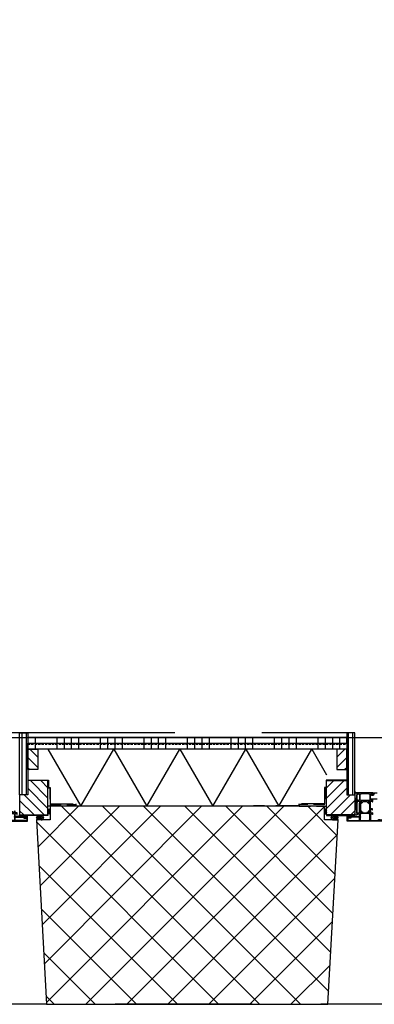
# Model space of a CAD drawing. Header units: millimetres. Extents: x 111285 to 237437, y -9513 to 52045.
# Tile 9 of 117: x 129715 to 130491, y 0 to 2152. Entities that reach past the tile are written whole.
import ezdxf

# ---------------------------------------------------------------- set-up
doc = ezdxf.new("R2010")
doc.units = ezdxf.units.MM
doc.header["$LTSCALE"] = 100
for name, pattern in [('CENTER', [50.8, 31.75, -6.35, 6.35, -6.35]), ('DASHED', [0.75, 0.5, -0.25]), ('DASHED3', [4.5, 3, -1.5])]:
    doc.linetypes.add(name, pattern=pattern)
doc.layers.get('0').update_dxf_attribs({"color": 252})
for name, color, linetype in [('0-aanzicht', 252, 'Continuous'), ('0-acceering', 252, 'Continuous'), ('0-afwerking', 252, 'Continuous'), ('0-arc-wanden', 252, 'Continuous'), ('0-binnenwanden', 252, 'Continuous'), ('0-BUITENKOZIJNEN', 252, 'Continuous'), ('0-constructie', 252, 'Continuous'), ('0-HOOFDSTRAMIEN', 1, 'CENTER'), ('0-ISOLATIE', 252, 'Continuous'), ('0-METSTU', 252, 'Continuous')]:
    doc.layers.add(name, color=color, linetype=linetype)
doc.layers.add('X-ref binnenlijn', color=252, linetype='Continuous', plot=False)
doc.linetypes.add('ZIGZAG', pattern='A,0.00254,-5.08,[131,ltypeshp.shx,S=5.08,R=0,X=-5.08,Y=0],-10.16,[131,ltypeshp.shx,S=5.08,R=180,X=5.08,Y=0],-5.08', length=20.32254)

# ---------------------------------------------------------------- blocks, each defined once
blk = doc.blocks.new('U-STRAMIEN')
at = {"layer": '0-HOOFDSTRAMIEN', "ltscale": 0.3}
blk.add_lwpolyline([(-5000, 0), (68000, 0)], dxfattribs=at)
blk = doc.blocks.new('P-71191BLOCK')
at = {"layer": '0-BUITENKOZIJNEN', "linetype": 'Continuous', "ltscale": 0.25}
blk.add_lwpolyline([(14.4, 46.4), (13, 45.6), (12.5, 45.6, -0.414214), (12.3, 45.8), (12.3, 49.6, -0.414214), (12.5, 49.8), (14.5, 49, 0.9366), (14.9, 48.8), (15.9, 50.5, 0.577375), (15.7, 51), (12.1, 51, -0.414214), (11.4, 51.7), (11.4, 54.2, -0.414214), (11.7, 54.5), (12.3, 54.5, 1), (12.3, 55.5), (9.1, 55.5, 0.412335), (8.3, 54.7, 0.416094), (8.5, 54.5), (9.7, 54.5, -0.414214), (9.9, 54.3), (9.9, 51.5, -0.414214), (9.4, 51), (-3.9, 51, -0.410557), (-4.4, 51.5), (-4.6, 67), (-4.6, 69.5, -0.414214), (-4.1, 70), (-3.2, 70, -0.414214), (-3, 69.8), (-3, 68.9, 1), (-2.2, 68.9), (-2.2, 72, 0.414214), (-2.7, 72.5), (-3, 72.5, 0.414214), (-3.2, 72.3), (-3.2, 71.7, -0.414214), (-3.7, 71.2), (-4.3, 71.2, -0.414214), (-4.8, 71.7), (-4.8, 76.3, -0.414214), (-4.3, 76.8), (-3.7, 76.8, -0.414214), (-3.2, 76.3), (-3.2, 75.7, 0.414214), (-3, 75.5), (-2.7, 75.5, 0.414214), (-2.2, 76), (-2.2, 77.5, 0.414214), (-2.7, 78), (-5.7, 78, 0.414214), (-6.2, 77.5), (-6.2, 0.5, 0.414214), (-5.7, 0), (3.5, 0, 0.414214), (4, 0.5), (4, 2, 0.414214), (3.5, 2.5), (3.4, 2.5, 0.414214), (3.2, 2.3), (3.2, 2, -1), (1.6, 2), (1.6, 6, -1), (3.2, 6), (3.2, 5.7, 0.414214), (3.4, 5.5), (3.5, 5.5, 0.414214), (4, 6), (4, 26.5, -0.414214), (4.5, 27), (10, 27, -0.414214), (10.5, 26.5), (10.5, 23.4, -0.414214), (10.3, 23.2), (8.7, 23.2, 0.414214), (8.5, 23, 0.414214), (9.3, 22.2), (11.6, 22.2, 0.414214), (12.1, 22.7), (12.1, 26.8, -0.414214), (12.3, 27), (15.7, 27, 0.577351), (15.9, 27.5), (14.9, 29.2, 0.936617), (14.5, 29), (12.5, 28.2, -0.414214), (12.3, 28.4), (12.3, 32.2, -0.414214), (12.5, 32.4), (13, 32.4), (14.4, 31.6, 0.999993), (14.8, 31.6), (14.8, 32, 0.267949), (13.3, 34.6), (12.8, 34.8, -0.267949), (12.3, 35.7), (12.3, 42.3, -0.267949), (12.8, 43.2), (13.3, 43.4, 0.267949), (14.8, 46), (14.8, 46.4, 0.999992)], format="xyb", close=True, dxfattribs=at)
at = {"layer": '0-BUITENKOZIJNEN', "linetype": 'Continuous'}
for points in [[(-4.8, 28.9), (-4.8, 32.1, -0.414214), (-4.6, 32.3), (-4.4, 32.3, 0.414214), (-4.2, 32.5), (-4.2, 33.6, 0.414214), (-4.4, 33.8), (-4.6, 33.8, -0.414214), (-4.8, 34), (-4.8, 47.5, -0.414214), (-4.6, 47.7), (-4.4, 47.7, 0.414214), (-4.2, 47.9), (-4.2, 49, -0.414214), (-4, 49.2), (-2.9, 49.2, 0.414214), (-2.7, 49.4, -0.414214), (-2.5, 49.6), (8.8, 49.6, -0.414214), (9, 49.4, 0.414214), (9.2, 49.2), (10.3, 49.2, -0.414214), (10.5, 49), (10.5, 29, -0.414214), (10.3, 28.8), (9.2, 28.8, 0.414214), (9, 28.6, -0.414214), (8.8, 28.4), (4.2, 28.4, -0.414214), (4, 28.6, 0.414214), (3.8, 28.8), (2.8, 28.8, 0.414214), (2.6, 28.6, -0.414214), (2.4, 28.4), (-4.3, 28.4, -0.414214)], [(-0.1, 1.4), (-4.3, 1.4, -0.414214), (-4.8, 1.9), (-4.8, 26.5, -0.414214), (-4.3, 27), (2.1, 27, -0.414214), (2.6, 26.5), (2.6, 8.7, -0.414214), (2.1, 8.2), (1.9, 8.2, 0.414214), (0.4, 6.7), (0.4, 1.9, -0.414214)]]:
    blk.add_lwpolyline(points, format="xyb", close=True, dxfattribs=at)
blk = doc.blocks.new('P-70157BLOCK')
at = {"layer": '0-BUITENKOZIJNEN', "linetype": 'Continuous'}
for points in [[(14.5, 4.8, -0.536675), (14.3, 5.1, -0.301511), (16.2, 6.3), (18, 6.3, -0.414214), (18.5, 5.8), (18.5, -27.2, -0.414214), (18, -27.7), (16.2, -27.7, -0.301511), (14.3, -26.5, -0.536675), (14.5, -26.2), (16.2, -26.2, 0.414214), (16.7, -25.7), (16.7, -23.2, 0.414214), (16.2, -22.7), (2.7, -22.7, 0.414214), (2.2, -23.2), (2.2, -25.7, 0.414214), (2.7, -26.2), (4.1, -26.2, -0.553992), (4.3, -26.5, -0.287008), (2.7, -27.5), (-0.1, -27.5, -0.414214), (-1.1, -26.5), (-1.1, -26.4, -0.414214), (-0.9, -26.2), (0.3, -26.2, 0.414214), (0.5, -26), (0.5, -23.4, 0.414214), (-0.2, -22.7), (-0.2, -22.7), (-2.9, -22.7), (-2.9, -22.7, -0.57735), (-3.1, -22.3), (-2.8, -21.6), (-2.1, -20.5, -1), (-1.8, -20.7), (-0.3, -21.3, 0.534511), (0, -21.1), (0, -21.1), (0, -17.5, 0.414214), (-0.2, -17.3), (-0.7, -17.3), (-0.7, -17.3), (-2.1, -18.1, -1.077346), (-2.5, -18.1), (-2.5, -17.7, -0.267949), (-1, -15.1), (-1, -15.1), (-0.5, -14.9, 0.267949), (0, -14), (0, -10.7), (0, -10.7), (0, -7.4, 0.267949), (-0.5, -6.5), (-0.5, -6.5), (-1, -6.3, -0.267949), (-2.5, -3.7), (-2.5, -3.7), (-2.5, -3.3, -1.077346), (-2.1, -3.3), (-0.7, -4.1), (-0.2, -4.1, 0.414214), (0, -3.9), (0, -3.9), (0, -0.3), (0, -0.3, 0.534511), (-0.3, -0.1), (-1.8, -0.7), (-1.8, -0.7, -1), (-2.1, -0.9), (-2.1, -0.9), (-2.8, 0.2), (-2.8, 0.2), (-3.1, 0.8, -0.57735), (-2.9, 1.3), (-2.9, 1.3), (-0.2, 1.3, 0.414214), (0.5, 2), (0.5, 4.6, 0.414214), (0.3, 4.8), (-0.9, 4.8, -0.414214), (-1.1, 5), (-1.1, 5.1, -0.414214), (-0.1, 6.1), (2.7, 6.1, -0.287008), (4.3, 5.1, -0.553992), (4.1, 4.8), (2.7, 4.8, 0.414214), (2.2, 4.3), (2.2, 1.8, 0.414214), (2.7, 1.3), (16.2, 1.3, 0.414214), (16.7, 1.8), (16.7, 4.3, 0.414214), (16.2, 4.8)], [(17.1, -5.7), (17.1, -5.7), (17.1, -2.2), (17.1, -2.2, 0.414214), (16.9, -2, -0.414214), (16.7, -1.8), (16.7, -0.7), (16.7, -0.7, 0.414214), (16.5, -0.5), (15.4, -0.5, -0.414214), (15.2, -0.3, 0.414214), (15, -0.1), (3.5, -0.1), (3.5, -0.1, 0.414214), (3.3, -0.3, -0.414214), (3.1, -0.5), (2, -0.5, 0.414214), (1.8, -0.7), (1.8, -1.8), (1.8, -20.7), (1.8, -20.7, 0.414214), (2, -20.9), (3.1, -20.9, -0.414214), (3.3, -21.1, 0.414214), (3.5, -21.3), (15, -21.3, 0.414214), (15.2, -21.1), (15.2, -21.1, -0.414214), (15.4, -20.9), (15.4, -20.9), (16.5, -20.9, 0.414214), (16.7, -20.7), (16.7, -20.7), (16.7, -19.6), (16.7, -19.6, -0.414214), (16.9, -19.4), (16.9, -19.4, 0.414214), (17.1, -19.2), (17.1, -19.2)]]:
    blk.add_lwpolyline(points, format="xyb", close=True, dxfattribs=at)
blk = doc.blocks.new('SR2-horizontal')
at = {"ltscale": 0.1}
for p, q in [((-320, -403), (-330, -403)), ((-330, -408), (-330, -408)), ((-315, -408), (-315, -408)), ((315, -408), (315, -408)), ((320, -403), (330, -403)), ((330, -408), (330, -408)), ((-330, -413), (-320, -413)), ((-305, -419.1), (-305, -424.1)), ((-302.5, -416.6), (-302.5, -416.6)), ((-302.5, -426.6), (-302.5, -426.6)), ((-300, -424.1), (-300, -419.1)), ((300, -424.1), (300, -419.1)), ((302.5, -416.6), (302.5, -416.6)), ((302.5, -426.6), (302.5, -426.6)), ((305, -419.1), (305, -424.1)), ((330, -413), (320, -413)), ((372, -414), (367, -461.5)), ((367, -414), (372, -461.5)), ((367, -461.5), (367, -414)), ((367, -414), (372, -414)), ((372, -414), (372, -461.5)), ((372, -461.5), (367, -461.5))]:
    blk.add_line(p, q, dxfattribs=at)
for p, q in [((-305, -413), (-367, -413)), ((-367, -413), (-367, -414)), ((-367, -414), (-305, -414)), ((-305, -414), (-305, -413)), ((305, -414), (305, -413)), ((305, -413), (367, -413)), ((367, -414), (305, -414)), ((367, -413), (367, -414))]:
    blk.add_line(p, q)
at = {"linetype": 'DASHED', "ltscale": 0.5}
for p, q in [((-245, -433), (-305, -433)), ((-305, -433), (-305, -473)), ((-301, -437), (-245, -437)), ((-301, -473), (-301, -437)), ((-245, -437), (-245, -433)), ((245, -437), (245, -433)), ((245, -433), (305, -433)), ((301, -437), (245, -437)), ((301, -473), (301, -437)), ((305, -433), (305, -473)), ((-305, -473), (-301, -473)), ((305, -473), (301, -473))]:
    blk.add_line(p, q, dxfattribs=at)
at = {"linetype": 'DASHED', "ltscale": 0.1}
blk.add_line((-349, -568.5), (349, -568.5), dxfattribs=at)
at = {"linetype": 'Continuous'}
for points in [[(-355.3, -409.3), (-356.1, -409.2), (-356.1, -408.8), (-354.7, -408), (-353, -408), (-351.6, -408.8), (-351.6, -409.2), (-352.4, -409.3, 0.36397), (-352.6, -409.6), (-352.6, -409.9, 0.414214), (-351.9, -410.6), (-350.2, -410.6, -0.414214), (-350, -410.8), (-350, -410.8), (-350, -410.8, -0.514348), (-350.7, -413.4), (-356.6, -413.4), (-356.6, -413.4, -0.131652), (-356.7, -413.4), (-356.7, -413.4), (-357.5, -412.9), (-357.5, -412.9, -0.244142), (-357.7, -412.5), (-357.7, -412.5, -0.396233), (-357.5, -412.2), (-357.5, -412.2), (-357.1, -412.2), (-357.1, -412.2, -0.170304), (-356.9, -412.2), (-356.9, -412.2), (-356.5, -412.5), (-356.5, -412.5, 0.131652), (-356.3, -412.5), (-356.3, -412.5), (-351.2, -412.5), (-351.2, -412.5, 0.491631), (-351.2, -412.4), (-351.2, -412.4), (-356.2, -412.4, -0.131652), (-356.5, -412.3), (-357.9, -411.5), (-357.9, -411.5, -0.267949), (-358.1, -411.1), (-358.1, -411.1), (-358.1, -410.8, -0.414214), (-357.9, -410.6), (-355.8, -410.6, 0.414214), (-355.1, -409.9), (-355.1, -409.6, 0.36397)], [(-354.4, -409, -0.388879), (-354.2, -408.8), (-354.2, -408.8), (-353.5, -408.8), (-353.5, -408.8, -0.388879), (-353.3, -409), (-353.3, -409), (-353.2, -410.3), (-353.2, -410.3, -0.440011), (-353.4, -410.5), (-353.4, -410.5), (-354.3, -410.5), (-354.3, -410.5, -0.440011), (-354.5, -410.3), (-354.5, -410.3)], [(355.3, -409.3), (356, -409.2), (356, -408.8), (354.7, -408), (353, -408), (351.6, -408.8), (351.6, -409.2), (352.4, -409.3, -0.36397), (352.6, -409.6), (352.6, -409.9, -0.414214), (351.9, -410.6), (350.2, -410.6, 0.414214), (350, -410.8), (350, -410.8), (350, -410.8, 0.514348), (350.7, -413.4), (356.6, -413.4), (356.6, -413.4, 0.131652), (356.7, -413.4), (356.7, -413.4), (357.5, -412.9), (357.5, -412.9, 0.244142), (357.7, -412.5), (357.7, -412.5, 0.396233), (357.5, -412.2), (357.5, -412.2), (357.1, -412.2), (357.1, -412.2, 0.170304), (356.9, -412.2), (356.9, -412.2), (356.5, -412.5), (356.5, -412.5, -0.131652), (356.3, -412.5), (356.3, -412.5), (351.2, -412.5), (351.2, -412.5, -0.491631), (351.2, -412.4), (351.2, -412.4), (356.2, -412.4, 0.131652), (356.5, -412.3), (357.8, -411.5), (357.8, -411.5, 0.267949), (358.1, -411.1), (358.1, -411.1), (358.1, -410.8, 0.414214), (357.9, -410.6), (355.8, -410.6, -0.414214), (355.1, -409.9), (355.1, -409.6, -0.36397)], [(354.4, -409, 0.388879), (354.2, -408.8), (354.2, -408.8), (353.5, -408.8), (353.5, -408.8, 0.388879), (353.3, -409), (353.3, -409), (353.2, -410.3), (353.2, -410.3, 0.440011), (353.4, -410.5), (353.4, -410.5), (354.3, -410.5), (354.3, -410.5, 0.440011), (354.5, -410.3), (354.5, -410.3)], [(-350.5, -411.3), (-356.2, -411.3), (-356.2, -411.3), (-356.3, -411.3), (-356.3, -411.3), (-356.2, -411.3), (-356.2, -411.3, 0.414214), (-356.3, -411.3, 0.414214), (-356.3, -411.3), (-356.3, -411.5), (-356.3, -411.5, 0.414214), (-356.2, -411.5), (-356.2, -411.5), (-350.6, -411.5), (-350.6, -411.5, -0.450354), (-350.6, -411.5), (-350.6, -411.5, -0.124641), (-350.8, -412.1), (-350.8, -412.1), (-350.8, -412.1), (-350.8, -412.1, 0.506575), (-350.7, -412.1), (-350.7, -412.1, 0.161858), (-350.5, -411.4), (-350.5, -411.4), (-350.5, -411.3), (-350.5, -411.3, 0.414214)], [(350.5, -411.3), (356.2, -411.3), (356.2, -411.3), (356.3, -411.3), (356.3, -411.3), (356.2, -411.3), (356.2, -411.3, -0.414214), (356.3, -411.3, -0.414214), (356.3, -411.3), (356.3, -411.5), (356.3, -411.5, -0.414214), (356.2, -411.5), (356.2, -411.5), (350.6, -411.5), (350.6, -411.5, 0.450354), (350.6, -411.5), (350.6, -411.5, 0.124641), (350.8, -412.1), (350.8, -412.1), (350.8, -412.1), (350.8, -412.1, -0.506575), (350.7, -412.1), (350.7, -412.1, -0.161858), (350.5, -411.4), (350.5, -411.4), (350.5, -411.3), (350.5, -411.3, -0.414214)], [(382.4, -418.7), (382.4, -418.7, 0.414214), (382.2, -418.5), (381.2, -418.5, 0.609065), (381, -418.8, -1.936492), (379.8, -418.8, 0.609065), (379.6, -418.5), (378.6, -418.5, 0.534511), (378.4, -418.8), (379, -420.2, -0.376373), (378.4, -422.1), (377.3, -422.7, 0.267949), (377, -423.1), (377, -438.9, 0.267949), (377.3, -439.3), (378.4, -439.9, -0.376373), (379, -441.8), (378.4, -443.2, 0.534511), (378.6, -443.5), (379.6, -443.5, 0.609065), (379.8, -443.2, -1.936492), (381, -443.2, 0.609065), (381.2, -443.5), (382.2, -443.5, 0.414214), (382.4, -443.3), (382.4, -442.7), (381.5, -441.3, -0.126173), (381.5, -441.1, 0.233397), (380.1, -438.4, -0.239087), (379, -436.4), (379, -425.6, -0.239087), (380.1, -423.6, 0.233397), (381.5, -420.9, -0.126173), (381.5, -420.7), (382.4, -419.2)], [(396.5, -420.9, 0.126173), (396.5, -420.7), (395.6, -419.2), (395.6, -418.7, -0.414214), (395.8, -418.5), (396.8, -418.5, -0.609065), (397, -418.8, 1.936492), (398.2, -418.8, -0.609065), (398.4, -418.5), (399.4, -418.5), (399.4, -418.5, -0.534511), (399.6, -418.8), (399.6, -418.8), (399, -420.2, 0.376373), (399.6, -422.1), (400.7, -422.7, -0.267949), (401, -423.1), (401, -425.5, 0.414214), (401.5, -426), (404.2, -426, 0.414214), (404.5, -425.7), (404.5, -425.1, -1), (405.5, -425.1), (405.5, -426.7, -0.414214), (405, -427.2), (401.5, -427.2, 0.414214), (401, -427.7), (401, -438.9, -0.267949), (400.7, -439.3), (399.6, -439.9, 0.376373), (399, -441.8), (399.6, -443.2, -0.534511), (399.4, -443.5), (398.4, -443.5, -0.609065), (398.2, -443.2, 1.936492), (397, -443.2, -0.609065), (396.8, -443.5), (395.8, -443.5), (395.8, -443.5, -0.414214), (395.6, -443.3), (395.6, -443.3), (395.6, -442.7), (396.5, -441.3, 0.126173), (396.5, -441.1, -0.233397), (397.9, -438.4, 0.239087), (399, -436.4), (399, -425.6, 0.239087), (397.9, -423.6, -0.233397)]]:
    blk.add_lwpolyline(points, format="xyb", close=True, dxfattribs=at)
at = {"ltscale": 0.1}
for centre, radius, start, end in [((-331.9, -405.5), 3.11, 306.5592, 53.4408), ((-331.9, -410.5), 3.11, 306.5592, 53.4408), ((-320, -408), 5, 0, 90), ((-320, -408), 5, 270, 360), ((320, -408), 5, 90, 180), ((320, -408), 5, 180, 270), ((331.9, -405.5), 3.11, 126.5592, 233.4408), ((331.9, -410.5), 3.11, 126.5592, 233.4408), ((-302.5, -419.1), 2.5, 90, 180), ((-302.5, -424.1), 2.5, 180, 270), ((-302.5, -419.1), 2.5, 360, 90), ((-302.5, -424.1), 2.5, 270, 0), ((302.5, -419.1), 2.5, 90, 180), ((302.5, -424.1), 2.5, 180, 270), ((302.5, -419.1), 2.5, 0, 90), ((302.5, -424.1), 2.5, 270, 0)]:
    blk.add_arc(centre, radius, start, end, dxfattribs=at)
at = {"linetype": 'Continuous'}
blk.add_arc((374, -477.9), 16, 95.6178, 115.1866, dxfattribs=at)
at = {"layer": '0-acceering', "ltscale": 0.1}
for p, q in [((-328.8, -410), (-321.8, -403)), ((-322, -413), (-328.8, -406.2)), ((-328.7, -405.5), (-326.2, -403)), ((-318, -412.6), (-327.5, -403)), ((-327.3, -413), (-317.8, -403.5)), ((-315.6, -410.4), (-323.1, -403)), ((-322.8, -413), (-315.5, -405.8)), ((-315.3, -406.2), (-318.2, -403.3)), ((315.3, -406.2), (318.2, -403.3)), ((322.8, -413), (315.5, -405.8)), ((315.6, -410.4), (323.1, -403)), ((327.3, -413), (317.8, -403.5)), ((318, -412.6), (327.5, -403)), ((328.8, -410), (321.8, -403)), ((322, -413), (328.8, -406.2)), ((328.7, -405.5), (326.2, -403)), ((-367, -422.9), (-358.1, -414)), ((-367, -445.4), (-335.6, -414)), ((-357.2, -458), (-313.2, -414)), ((-349, -472.3), (-305, -428.3)), ((-326.5, -413), (-328.8, -410.8)), ((-317.8, -412.5), (-315.5, -410.2)), ((-305, -420.8), (-301.2, -417)), ((-305, -423.1), (-300.2, -418.2)), ((-305, -420.5), (-300.3, -425.2)), ((-305, -422.7), (-301.4, -426.3)), ((-304.9, -418.5), (-303.1, -416.7)), ((-304.9, -418.4), (-300, -423.2)), ((-304.8, -425.1), (-300, -420.3)), ((-304.7, -425.2), (-303.6, -426.3)), ((-303.9, -417.1), (-300, -421)), ((-303.7, -426.3), (-300, -422.6)), ((-302.1, -416.6), (-300, -418.7)), ((-301.6, -426.5), (-300.2, -425)), ((302.1, -416.6), (300, -418.7)), ((303.9, -417.1), (300, -421)), ((304.9, -418.4), (300, -423.2)), ((304.8, -425.1), (300, -420.3)), ((303.7, -426.3), (300, -422.6)), ((305, -423.1), (300.2, -418.2)), ((301.6, -426.5), (300.2, -425)), ((305, -420.5), (300.3, -425.2)), ((305, -420.8), (301.2, -417)), ((305, -422.7), (301.4, -426.3)), ((304.9, -418.5), (303.1, -416.7)), ((304.7, -425.2), (303.6, -426.3)), ((349, -472.3), (305, -428.3)), ((357.2, -458), (313.2, -414)), ((317.8, -412.5), (315.5, -410.2)), ((326.5, -413), (328.8, -410.8)), ((367, -445.4), (335.6, -414)), ((367, -422.9), (358.1, -414)), ((-343.3, -489), (-305, -450.7)), ((343.3, -489), (305, -450.7)), ((-361.9, -593), (-361.9, -458)), ((-352.4, -593), (-352.4, -458)), ((-320.8, -489), (-305, -473.2)), ((320.8, -489), (305, -473.2)), ((352.4, -593), (352.4, -458)), ((361.9, -593), (361.9, -458)), ((-349, -517.2), (-344.8, -513)), ((349, -517.2), (344.8, -513)), ((-349, -539.6), (-327, -517.6)), ((349, -539.6), (327, -517.6)), ((-344.9, -558), (-327, -540.1)), ((-333.4, -570.5), (-333.4, -558)), ((-285.8, -570.5), (-285.8, -558)), ((-269.9, -570.5), (-269.9, -558)), ((-254, -570.5), (-254, -558)), ((-238.1, -570.5), (-238.1, -558)), ((-190.5, -570.5), (-190.5, -558)), ((-174.6, -570.5), (-174.6, -558)), ((-158.7, -570.5), (-158.7, -558)), ((-142.9, -570.5), (-142.9, -558)), ((-95.3, -570.5), (-95.3, -558)), ((-79.4, -570.5), (-79.4, -558)), ((-63.5, -570.5), (-63.5, -558)), ((-47.6, -570.5), (-47.6, -558)), ((0, -570.5), (0, -558)), ((15.9, -570.5), (15.9, -558)), ((31.8, -570.5), (31.8, -558)), ((47.6, -570.5), (47.6, -558)), ((95.2, -570.5), (95.2, -558)), ((111.1, -570.5), (111.1, -558)), ((127, -570.5), (127, -558)), ((142.9, -570.5), (142.9, -558)), ((190.5, -570.5), (190.5, -558)), ((206.4, -570.5), (206.4, -558)), ((222.3, -570.5), (222.3, -558)), ((238.1, -570.5), (238.1, -558)), ((285.7, -570.5), (285.7, -558)), ((301.6, -570.5), (301.6, -558)), ((317.5, -570.5), (317.5, -558)), ((344.9, -558), (327, -540.1)), ((333.4, -570.5), (333.4, -558)), ((-333.4, -583), (-333.4, -570.5)), ((-285.8, -583), (-285.8, -570.5)), ((-269.9, -583), (-269.9, -570.5)), ((-254, -583), (-254, -570.5)), ((-238.1, -583), (-238.1, -570.5)), ((-190.5, -583), (-190.5, -570.5)), ((-174.6, -583), (-174.6, -570.5)), ((-158.7, -583), (-158.7, -570.5)), ((-142.9, -583), (-142.9, -570.5)), ((-95.3, -583), (-95.3, -570.5)), ((-79.4, -583), (-79.4, -570.5)), ((-63.5, -583), (-63.5, -570.5)), ((-47.6, -583), (-47.6, -570.5)), ((0, -583), (0, -570.5)), ((15.9, -583), (15.9, -570.5)), ((31.8, -583), (31.8, -570.5)), ((47.6, -583), (47.6, -570.5)), ((95.2, -583), (95.2, -570.5)), ((111.1, -583), (111.1, -570.5)), ((127, -583), (127, -570.5)), ((142.9, -583), (142.9, -570.5)), ((190.5, -583), (190.5, -570.5)), ((206.4, -583), (206.4, -570.5)), ((222.3, -583), (222.3, -570.5)), ((238.1, -583), (238.1, -570.5)), ((285.7, -583), (285.7, -570.5)), ((301.6, -583), (301.6, -570.5)), ((317.5, -583), (317.5, -570.5)), ((333.4, -583), (333.4, -570.5))]:
    blk.add_line(p, q, dxfattribs=at)
at = {"layer": '0-afwerking', "linetype": 'DASHED'}
for p, q in [((-300, -474), (-300, -438)), ((-300, -438), (-244, -438)), ((-244, -438), (-244, -434)), ((-244, -434), (-145, -434)), ((244, -434), (145, -434)), ((244, -438), (244, -434)), ((300, -438), (244, -438)), ((300, -474), (300, -438)), ((-349, -490), (-304, -490)), ((-304, -490), (-304, -474)), ((-304, -474), (-300, -474)), ((304, -474), (300, -474)), ((304, -490), (304, -474)), ((349, -490), (304, -490))]:
    blk.add_line(p, q, dxfattribs=at)
at = {"layer": '0-binnenwanden', "ltscale": 0.1}
for p, q in [((-367, -414), (-305, -414)), ((-367, -458), (-367, -414)), ((-305, -414), (-305, -489)), ((367, -414), (305, -414)), ((305, -414), (305, -489)), ((367, -458), (367, -414)), ((-349, -458), (-367, -458)), ((-349, -458), (-367, -458)), ((-367, -458), (-367, -593)), ((-349, -489), (-349, -458)), ((-349, -593), (-349, -458)), ((349, -489), (349, -458)), ((349, -458), (367, -458)), ((349, -593), (349, -458)), ((349, -458), (367, -458)), ((367, -458), (367, -593)), ((-305, -489), (-349, -489)), ((305, -489), (349, -489)), ((-327, -513), (-349, -513)), ((-349, -513), (-349, -558)), ((-327, -558), (-327, -513)), ((327, -558), (327, -513)), ((327, -513), (349, -513)), ((349, -513), (349, -558)), ((-349, -558), (-327, -558)), ((349, -558), (327, -558)), ((-367, -593), (-349, -593)), ((367, -593), (349, -593))]:
    blk.add_line(p, q, dxfattribs=at)
at = {"layer": '0-BUITENKOZIJNEN', "linetype": 'Continuous'}
for points in [[(415.9, -448.3), (405.6, -448.3), (403.3, -448.3, -0.767327), (403.2, -447.9), (403.9, -446.7, 0.198912), (404, -446.5), (404, -446.4, 0.414214), (403.8, -446.2), (403.3, -446.2, 0.131652), (403.1, -446.3), (402, -447.7, 0.767327), (402.4, -449.4), (405.4, -449.4), (415.9, -449.4)], [(409.7, -460.5, -0.267949), (409.3, -460.2), (407.8, -457.1, 0.267949), (406, -456.1), (403.6, -456.1, 0.668179), (403.2, -457), (403.8, -457.5, 0.467105), (404.3, -457.5, -0.245393), (404.6, -457.3), (405.9, -457.3, -0.267949), (406.8, -457.8), (407.8, -460, -0.57735), (407.4, -460.8), (406.7, -460.8, 0.414214), (406.5, -461), (406.5, -461.5, 0.414214), (407, -462), (415.9, -462)]]:
    blk.add_lwpolyline(points, format="xyb", dxfattribs=at)
at = {"layer": '0-ISOLATIE', "ltscale": 0.1}
for p, q in [((-305, -558), (-232.8, -433)), ((-232.8, -433), (-160.7, -558)), ((-160.7, -558), (-88.5, -433)), ((-88.5, -433), (-16.3, -558)), ((-16.3, -558), (55.8, -433)), ((55.8, -433), (128, -558)), ((128, -558), (200.2, -433)), ((200.2, -433), (272.4, -558)), ((272.4, -558), (305, -501.4))]:
    blk.add_line(p, q, dxfattribs=at)
at = {"layer": '0-METSTU', "ltscale": 0.1}
for p, q in [((349, -558), (-349, -558)), ((-349, -558), (-349, -570.5)), ((349, -570.5), (349, -558)), ((-349, -570.5), (349, -570.5)), ((-349, -583), (-349, -570.5)), ((-349, -570.5), (349, -570.5)), ((349, -570.5), (349, -583)), ((349, -583), (-349, -583))]:
    blk.add_line(p, q, dxfattribs=at)
at = {"linetype": 'ZIGZAG', "ltscale": 0.25, "extrusion": (0, 0, -1), "zscale": -1, "rotation": 270}
blk.add_blockref('P-71191BLOCK', (350, -406.2), dxfattribs=at)
at = {"linetype": 'ZIGZAG', "ltscale": 0.25, "rotation": 270}
blk.add_blockref('P-71191BLOCK', (350, -406.2), dxfattribs=at)
at = {"linetype": 'ZIGZAG', "rotation": 270}
blk.add_blockref('P-70157BLOCK', (399.7, -443.5), dxfattribs=at)
blk = doc.blocks.new('onderlegger beganegrond')
at = {"layer": '0-arc-wanden', "ltscale": 0.1}
h = blk.add_hatch(dxfattribs=at)
h.set_pattern_fill('ANSI37', color=256, scale=20, style=0)
h.set_pattern_definition([(45, (330, 594), (-44.9013, 44.9013), []), (135, (330, 594), (-44.9013, -44.9013), [])])
h.paths.add_polyline_path([(3630, 403), (3600, 403), (3622, 0), (4238, 0), (4260, 403), (4230, 403), (4230, 433), (3630, 433)])
at = {"layer": '0-aanzicht', "linetype": 'DASHED3'}
blk.add_lwpolyline([(64822, 0), (15, 0), (15, 15), (0, 15), (0, 44373), (15, 44373), (15, 44388), (33060, 44388)], dxfattribs=at)
at = {"layer": '0-constructie', "ltscale": 10}
blk.add_lwpolyline([(3630, 403), (3600, 403), (3622, 0), (4238, 0), (4260, 403), (4230, 403), (4230, 433), (3630, 433)], close=True, dxfattribs=at)
at = {"layer": 'X-ref binnenlijn'}
blk.add_lwpolyline([(65120, 12574), (32630, 12574), (32630, 12638), (7405, 12638), (7405, 16138), (32630, 16138), (32630, 29144), (7405, 29144), (7405, 32644), (32630, 32644), (32630, 43805), (583, 43805), (583, 583), (43680, 583)], dxfattribs=at)
at = {"xscale": -1, "rotation": 180}
blk.add_blockref('SR2-horizontal', (3930, 0), dxfattribs=at)

msp = doc.modelspace()

# ---------------------------------------------------------------- linework, layer by layer
at = {"linetype": 'DASHED', "ltscale": 0.1}
msp.add_line((129733, 568.5), (130431, 568.5), dxfattribs=at)
at = {"linetype": 'DASHED', "ltscale": 0.5}
for p, q in [((129777, 433), (129777, 473)), ((129777, 473), (129781, 473)), ((129781, 473), (129781, 437)), ((130387, 473), (130383, 473)), ((130383, 473), (130383, 437)), ((130387, 433), (130387, 473)), ((129837, 433), (129777, 433)), ((129781, 437), (129837, 437)), ((129837, 437), (129837, 433)), ((130383, 437), (130327, 437)), ((130327, 437), (130327, 433)), ((130327, 433), (130387, 433))]:
    msp.add_line(p, q, dxfattribs=at)
at = {"ltscale": 0.1}
for p, q in [((130454, 414), (130449, 461.5)), ((130449, 414), (130454, 461.5)), ((130454, 461.5), (130449, 461.5)), ((130449, 461.5), (130449, 414)), ((130454, 414), (130454, 461.5)), ((129752, 413), (129762, 413)), ((129777, 419.1), (129777, 424.1)), ((129779.5, 426.6), (129779.5, 426.6)), ((129779.5, 416.6), (129779.5, 416.6)), ((129782, 424.1), (129782, 419.1)), ((130382, 424.1), (130382, 419.1)), ((130384.5, 426.6), (130384.5, 426.6)), ((130384.5, 416.6), (130384.5, 416.6)), ((130387, 419.1), (130387, 424.1)), ((130412, 413), (130402, 413)), ((130449, 414), (130454, 414)), ((129752, 408), (129752, 408)), ((129762, 403), (129752, 403)), ((129767, 408), (129767, 408)), ((130397, 408), (130397, 408)), ((130402, 403), (130412, 403)), ((130412, 408), (130412, 408))]:
    msp.add_line(p, q, dxfattribs=at)
for p, q in [((129715, 414), (129777, 414)), ((129715, 413), (129715, 414)), ((129777, 413), (129715, 413)), ((129777, 414), (129777, 413)), ((130449, 414), (130387, 414)), ((130387, 414), (130387, 413)), ((130387, 413), (130449, 413)), ((130449, 413), (130449, 414))]:
    msp.add_line(p, q)
at = {"linetype": 'Continuous'}
for points in [[(130464.4, 418.7), (130464.4, 418.7, -0.414214), (130464.2, 418.5), (130463.2, 418.5, -0.609065), (130463, 418.8, 1.936492), (130461.8, 418.8, -0.609065), (130461.6, 418.5), (130460.6, 418.5, -0.534511), (130460.4, 418.8), (130461, 420.2, 0.376373), (130460.4, 422.1), (130459.3, 422.7, -0.267949), (130459, 423.1), (130459, 438.9, -0.267949), (130459.3, 439.3), (130460.4, 439.9, 0.376373), (130461, 441.8), (130460.4, 443.2, -0.534511), (130460.6, 443.5), (130461.6, 443.5, -0.609065), (130461.8, 443.2, 1.936492), (130463, 443.2, -0.609065), (130463.2, 443.5), (130464.2, 443.5, -0.414214), (130464.4, 443.3), (130464.4, 442.8), (130463.5, 441.3, 0.126173), (130463.5, 441.1, -0.233397), (130462.1, 438.4, 0.239087), (130461, 436.4), (130461, 425.6, 0.239087), (130462.1, 423.6, -0.233397), (130463.5, 420.9, 0.126173), (130463.5, 420.7), (130464.4, 419.3)], [(130478.5, 420.9, -0.126173), (130478.5, 420.7), (130477.6, 419.3), (130477.6, 418.7, 0.414214), (130477.8, 418.5), (130478.8, 418.5, 0.609065), (130479, 418.8, -1.936492), (130480.2, 418.8, 0.609065), (130480.4, 418.5), (130481.4, 418.5), (130481.4, 418.5, 0.534511), (130481.6, 418.8), (130481.6, 418.8), (130481, 420.2, -0.376373), (130481.6, 422.1), (130482.7, 422.7, 0.267949), (130482.9, 423.1), (130482.9, 425.5, -0.414214), (130483.4, 426), (130486.1, 426, -0.414214), (130486.4, 425.7), (130486.4, 425.1, 1), (130487.4, 425.1), (130487.4, 426.7, 0.414214), (130486.9, 427.2), (130483.4, 427.2, -0.414214), (130482.9, 427.7), (130482.9, 438.9, 0.267949), (130482.7, 439.3), (130481.6, 439.9, -0.376373), (130481, 441.8), (130481.6, 443.2, 0.534511), (130481.4, 443.5), (130480.4, 443.5, 0.609065), (130480.2, 443.2, -1.936492), (130479, 443.2, 0.609065), (130478.8, 443.5), (130477.8, 443.5), (130477.8, 443.5, 0.414214), (130477.6, 443.3), (130477.6, 443.3), (130477.6, 442.8), (130478.5, 441.3, -0.126173), (130478.5, 441.1, 0.233397), (130479.9, 438.4, -0.239087), (130480.9, 436.4), (130480.9, 425.6, -0.239087), (130479.9, 423.6, 0.233397)], [(129726.7, 409.3), (129725.9, 409.2), (129725.9, 408.8), (129727.3, 408), (129729, 408), (129730.3, 408.8), (129730.3, 409.2), (129729.6, 409.3, -0.36397), (129729.4, 409.6), (129729.4, 409.9, -0.414214), (129730.1, 410.6), (129731.8, 410.6, 0.414214), (129732, 410.8), (129732, 410.8), (129732, 410.8, 0.514348), (129731.2, 413.4), (129725.4, 413.4), (129725.4, 413.4, 0.131652), (129725.3, 413.4), (129725.3, 413.4), (129724.5, 412.9), (129724.5, 412.9, 0.244142), (129724.3, 412.5), (129724.3, 412.5, 0.396233), (129724.5, 412.2), (129724.5, 412.2), (129724.9, 412.2), (129724.9, 412.2, 0.170304), (129725.1, 412.2), (129725.1, 412.2), (129725.5, 412.5), (129725.5, 412.5, -0.131652), (129725.7, 412.5), (129725.7, 412.5), (129730.8, 412.5), (129730.8, 412.5, -0.491631), (129730.8, 412.4), (129730.8, 412.4), (129725.8, 412.4, 0.131652), (129725.5, 412.3), (129724.1, 411.5), (129724.1, 411.5, 0.267949), (129723.9, 411.1), (129723.9, 411.1), (129723.9, 410.8, 0.414214), (129724.1, 410.6), (129726.2, 410.6, -0.414214), (129726.9, 409.9), (129726.9, 409.6, -0.36397)], [(129731.5, 411.3), (129725.8, 411.3), (129725.8, 411.3), (129725.7, 411.3), (129725.7, 411.3), (129725.8, 411.3), (129725.8, 411.3, -0.414214), (129725.7, 411.3, -0.414214), (129725.7, 411.3), (129725.7, 411.5), (129725.7, 411.5, -0.414214), (129725.8, 411.5), (129725.8, 411.5), (129731.4, 411.5), (129731.4, 411.5, 0.450354), (129731.4, 411.5), (129731.4, 411.5, 0.124641), (129731.2, 412.1), (129731.2, 412.1), (129731.2, 412.1), (129731.2, 412.1, -0.506575), (129731.3, 412.1), (129731.3, 412.1, -0.161858), (129731.5, 411.4), (129731.5, 411.4), (129731.5, 411.3), (129731.5, 411.3, -0.414214)], [(129727.6, 409, 0.388879), (129727.8, 408.8), (129727.8, 408.8), (129728.5, 408.8), (129728.5, 408.8, 0.388879), (129728.7, 409), (129728.7, 409), (129728.8, 410.3), (129728.8, 410.3, 0.440011), (129728.6, 410.5), (129728.6, 410.5), (129727.7, 410.5), (129727.7, 410.5, 0.440011), (129727.5, 410.3), (129727.5, 410.3)], [(130437.3, 409.3), (130438, 409.2), (130438, 408.8), (130436.7, 408), (130435, 408), (130433.6, 408.8), (130433.6, 409.2), (130434.4, 409.3, 0.36397), (130434.6, 409.6), (130434.6, 409.9, 0.414214), (130433.9, 410.6), (130432.2, 410.6, -0.414214), (130432, 410.8), (130432, 410.8), (130432, 410.8, -0.514348), (130432.7, 413.4), (130438.6, 413.4), (130438.6, 413.4, -0.131652), (130438.7, 413.4), (130438.7, 413.4), (130439.5, 412.9), (130439.5, 412.9, -0.244142), (130439.7, 412.5), (130439.7, 412.5, -0.396233), (130439.5, 412.2), (130439.5, 412.2), (130439.1, 412.2), (130439.1, 412.2, -0.170304), (130438.9, 412.2), (130438.9, 412.2), (130438.5, 412.5), (130438.5, 412.5, 0.131652), (130438.3, 412.5), (130438.3, 412.5), (130433.2, 412.5), (130433.2, 412.5, 0.491631), (130433.2, 412.4), (130433.2, 412.4), (130438.2, 412.4, -0.131652), (130438.5, 412.3), (130439.8, 411.5), (130439.8, 411.5, -0.267949), (130440.1, 411.1), (130440.1, 411.1), (130440.1, 410.8, -0.414214), (130439.9, 410.6), (130437.8, 410.6, 0.414214), (130437.1, 409.9), (130437.1, 409.6, 0.36397)], [(130432.5, 411.3), (130438.2, 411.3), (130438.2, 411.3), (130438.3, 411.3), (130438.3, 411.3), (130438.2, 411.3), (130438.2, 411.3, 0.414214), (130438.3, 411.3, 0.414214), (130438.3, 411.3), (130438.3, 411.5), (130438.3, 411.5, 0.414214), (130438.2, 411.5), (130438.2, 411.5), (130432.6, 411.5), (130432.6, 411.5, -0.450354), (130432.6, 411.5), (130432.6, 411.5, -0.124641), (130432.8, 412.1), (130432.8, 412.1), (130432.8, 412.1), (130432.8, 412.1, 0.506575), (130432.7, 412.1), (130432.7, 412.1, 0.161858), (130432.5, 411.4), (130432.5, 411.4), (130432.5, 411.3), (130432.5, 411.3, 0.414214)], [(130436.4, 409, -0.388879), (130436.2, 408.8), (130436.2, 408.8), (130435.5, 408.8), (130435.5, 408.8, -0.388879), (130435.3, 409), (130435.3, 409), (130435.2, 410.3), (130435.2, 410.3, -0.440011), (130435.4, 410.5), (130435.4, 410.5), (130436.3, 410.5), (130436.3, 410.5, -0.440011), (130436.5, 410.3), (130436.5, 410.3)]]:
    msp.add_lwpolyline(points, format="xyb", close=True, dxfattribs=at)
msp.add_arc((130456, 477.9), 16, 244.8134, 264.3822, dxfattribs=at)
at = {"ltscale": 0.1}
for centre, radius, start, end in [((129750.1, 410.5), 3.11, 306.5592, 53.4408), ((129762, 408), 5, 0, 90), ((129779.5, 424.1), 2.5, 90, 180), ((129779.5, 419.1), 2.5, 180, 270), ((129779.5, 424.1), 2.5, 360, 90), ((129779.5, 419.1), 2.5, 270, 0), ((130384.5, 424.1), 2.5, 90, 180), ((130384.5, 419.1), 2.5, 180, 270), ((130384.5, 424.1), 2.5, 360, 90), ((130384.5, 419.1), 2.5, 270, 360), ((130402, 408), 5, 90, 180), ((130413.9, 410.5), 3.11, 126.5592, 233.4408), ((129750.1, 405.5), 3.11, 306.5592, 53.4408), ((129762, 408), 5, 270, 360), ((130402, 408), 5, 180, 270), ((130413.9, 405.5), 3.11, 126.5592, 233.4408)]:
    msp.add_arc(centre, radius, start, end, dxfattribs=at)
at = {"layer": '0-acceering', "ltscale": 0.1}
for p, q in [((129720, 593), (129720, 458)), ((129729.6, 593), (129729.6, 458)), ((129748.6, 583), (129748.6, 570.5)), ((129796.2, 583), (129796.2, 570.5)), ((129812.1, 583), (129812.1, 570.5)), ((129828, 583), (129828, 570.5)), ((129843.9, 583), (129843.9, 570.5)), ((129891.5, 583), (129891.5, 570.5)), ((129907.4, 583), (129907.4, 570.5)), ((129923.2, 583), (129923.2, 570.5)), ((129939.1, 583), (129939.1, 570.5)), ((129986.7, 583), (129986.7, 570.5)), ((130002.6, 583), (130002.6, 570.5)), ((130018.5, 583), (130018.5, 570.5)), ((130034.4, 583), (130034.4, 570.5)), ((130082, 583), (130082, 570.5)), ((130097.9, 583), (130097.9, 570.5)), ((130113.7, 583), (130113.7, 570.5)), ((130129.6, 583), (130129.6, 570.5)), ((130177.2, 583), (130177.2, 570.5)), ((130193.1, 583), (130193.1, 570.5)), ((130209, 583), (130209, 570.5)), ((130224.9, 583), (130224.9, 570.5)), ((130272.5, 583), (130272.5, 570.5)), ((130288.4, 583), (130288.4, 570.5)), ((130304.2, 583), (130304.2, 570.5)), ((130320.1, 583), (130320.1, 570.5)), ((130367.7, 583), (130367.7, 570.5)), ((130383.6, 583), (130383.6, 570.5)), ((130399.5, 583), (130399.5, 570.5)), ((130415.4, 583), (130415.4, 570.5)), ((130434.4, 593), (130434.4, 458)), ((130443.9, 593), (130443.9, 458)), ((129748.6, 570.5), (129748.6, 558)), ((129796.2, 570.5), (129796.2, 558)), ((129812.1, 570.5), (129812.1, 558)), ((129828, 570.5), (129828, 558)), ((129843.9, 570.5), (129843.9, 558)), ((129891.5, 570.5), (129891.5, 558)), ((129907.4, 570.5), (129907.4, 558)), ((129923.2, 570.5), (129923.2, 558)), ((129939.1, 570.5), (129939.1, 558)), ((129986.7, 570.5), (129986.7, 558)), ((130002.6, 570.5), (130002.6, 558)), ((130018.5, 570.5), (130018.5, 558)), ((130034.4, 570.5), (130034.4, 558)), ((130082, 570.5), (130082, 558)), ((130097.9, 570.5), (130097.9, 558)), ((130113.7, 570.5), (130113.7, 558)), ((130129.6, 570.5), (130129.6, 558)), ((130177.2, 570.5), (130177.2, 558)), ((130193.1, 570.5), (130193.1, 558)), ((130209, 570.5), (130209, 558)), ((130224.9, 570.5), (130224.9, 558)), ((130272.5, 570.5), (130272.5, 558)), ((130288.4, 570.5), (130288.4, 558)), ((130304.2, 570.5), (130304.2, 558)), ((130320.1, 570.5), (130320.1, 558)), ((130367.7, 570.5), (130367.7, 558)), ((130383.6, 570.5), (130383.6, 558)), ((130399.5, 570.5), (130399.5, 558)), ((130415.4, 570.5), (130415.4, 558)), ((129733, 539.6), (129755, 517.6)), ((129737.1, 558), (129755, 540.1)), ((130426.9, 558), (130409, 540.1)), ((130431, 539.6), (130409, 517.6)), ((129733, 517.2), (129737.2, 513)), ((130431, 517.2), (130426.8, 513)), ((129738.7, 489), (129777, 450.7)), ((129761.2, 489), (129777, 473.2)), ((130402.8, 489), (130387, 473.2)), ((130425.3, 489), (130387, 450.7)), ((129724.8, 458), (129768.8, 414)), ((129733, 472.3), (129777, 428.3)), ((130431, 472.3), (130387, 428.3)), ((130439.2, 458), (130395.2, 414)), ((129715, 445.4), (129746.4, 414)), ((130449, 445.4), (130417.6, 414)), ((129715, 422.9), (129723.9, 414)), ((129755.5, 413), (129753.2, 410.8)), ((129760, 413), (129753.2, 406.2)), ((129753.2, 410), (129760.2, 403)), ((129764, 412.6), (129754.5, 403)), ((129754.7, 413), (129764.2, 403.5)), ((129766.4, 410.4), (129758.9, 403)), ((129759.2, 413), (129766.5, 405.8)), ((129764.2, 412.5), (129766.5, 410.2)), ((129777, 422.7), (129780.6, 426.3)), ((129777, 420.5), (129781.7, 425.2)), ((129777, 423.1), (129781.8, 418.2)), ((129777, 420.8), (129780.8, 417)), ((129777.1, 418.4), (129782, 423.2)), ((129777.1, 418.5), (129778.9, 416.7)), ((129777.2, 425.1), (129782, 420.3)), ((129777.3, 425.2), (129778.4, 426.3)), ((129778.1, 417.1), (129782, 421)), ((129778.3, 426.3), (129782, 422.6)), ((129779.9, 416.6), (129782, 418.7)), ((129780.4, 426.5), (129781.8, 425)), ((130385.7, 426.3), (130382, 422.6)), ((130386.8, 425.1), (130382, 420.3)), ((130386.9, 418.4), (130382, 423.2)), ((130385.9, 417.1), (130382, 421)), ((130384.1, 416.6), (130382, 418.7)), ((130383.6, 426.5), (130382.2, 425)), ((130387, 423.1), (130382.2, 418.2)), ((130387, 420.5), (130382.3, 425.2)), ((130387, 420.8), (130383.2, 417)), ((130387, 422.7), (130383.4, 426.3)), ((130386.9, 418.5), (130385.1, 416.7)), ((130386.7, 425.2), (130385.6, 426.3)), ((130404.8, 413), (130397.5, 405.8)), ((130399.7, 412.5), (130397.5, 410.2)), ((130397.6, 410.4), (130405, 403)), ((130409.3, 413), (130399.8, 403.5)), ((130400, 412.6), (130409.5, 403)), ((130410.8, 410), (130403.8, 403)), ((130404, 413), (130410.8, 406.2)), ((130408.5, 413), (130410.8, 410.8)), ((130449, 422.9), (130440.1, 414)), ((129753.3, 405.5), (129755.8, 403)), ((129766.7, 406.2), (129763.8, 403.3)), ((130397.3, 406.2), (130400.2, 403.3)), ((130410.7, 405.5), (130408.2, 403))]:
    msp.add_line(p, q, dxfattribs=at)
at = {"layer": '0-afwerking', "linetype": 'DASHED'}
for p, q in [((129733, 490), (129778, 490)), ((129778, 490), (129778, 474)), ((129778, 474), (129782, 474)), ((129782, 474), (129782, 438)), ((130386, 474), (130382, 474)), ((130382, 474), (130382, 438)), ((130431, 490), (130386, 490)), ((130386, 490), (130386, 474)), ((129782, 438), (129838, 438)), ((129838, 438), (129838, 434)), ((129838, 434), (129937, 434)), ((130326, 434), (130227, 434)), ((130382, 438), (130326, 438)), ((130326, 438), (130326, 434))]:
    msp.add_line(p, q, dxfattribs=at)
at = {"layer": '0-binnenwanden', "ltscale": 0.1}
for p, q in [((129715, 593), (129733, 593)), ((129715, 458), (129715, 593)), ((129733, 593), (129733, 458)), ((130449, 593), (130431, 593)), ((130431, 593), (130431, 458)), ((130449, 458), (130449, 593)), ((129733, 558), (129755, 558)), ((129733, 513), (129733, 558)), ((129755, 558), (129755, 513)), ((130431, 558), (130409, 558)), ((130409, 558), (130409, 513)), ((130431, 513), (130431, 558)), ((129755, 513), (129733, 513)), ((130409, 513), (130431, 513)), ((129777, 489), (129733, 489)), ((129733, 489), (129733, 458)), ((129777, 414), (129777, 489)), ((130387, 414), (130387, 489)), ((130387, 489), (130431, 489)), ((130431, 489), (130431, 458)), ((129733, 458), (129715, 458)), ((129715, 458), (129715, 414)), ((129733, 458), (129715, 458)), ((130431, 458), (130449, 458)), ((130431, 458), (130449, 458)), ((130449, 458), (130449, 414)), ((129715, 414), (129777, 414)), ((130449, 414), (130387, 414))]:
    msp.add_line(p, q, dxfattribs=at)
at = {"layer": '0-BUITENKOZIJNEN', "linetype": 'Continuous'}
for points in [[(130486.5, 458, 0.536675), (130486.8, 457.8, 0.301511), (130488, 459.7), (130488, 461.5, 0.414214), (130487.5, 462), (130454.5, 462, 0.414214), (130454, 461.5), (130454, 459.7, 0.301511), (130455.2, 457.8, 0.536675), (130455.5, 458), (130455.5, 459.7, -0.414214), (130456, 460.2), (130458.5, 460.2, -0.414214), (130459, 459.7), (130459, 446.2, -0.414214), (130458.5, 445.7), (130456, 445.7, -0.414214), (130455.5, 446.2), (130455.5, 447.6, 0.553992), (130455.2, 447.8, 0.287008), (130454.2, 446.2), (130454.2, 443.4, 0.414214), (130455.2, 442.4), (130455.3, 442.4, 0.414214), (130455.5, 442.6), (130455.5, 443.8, -0.414214), (130455.7, 444), (130458.3, 444, -0.414214), (130459, 443.3), (130459, 443.3), (130459, 440.6), (130459, 440.6, 0.57735), (130459.4, 440.4), (130460.1, 440.7), (130461.2, 441.4, 1), (130461, 441.7), (130460.4, 443.2, -0.534511), (130460.6, 443.5), (130460.6, 443.5), (130464.2, 443.5, -0.414214), (130464.4, 443.3), (130464.4, 442.8), (130464.4, 442.8), (130463.6, 441.4, 1.077346), (130463.6, 441), (130464, 441, 0.267949), (130466.6, 442.5), (130466.6, 442.5), (130466.8, 443, -0.267949), (130467.7, 443.5), (130471, 443.5), (130471, 443.5), (130474.3, 443.5, -0.267949), (130475.2, 443), (130475.2, 443), (130475.4, 442.5, 0.267949), (130478, 441), (130478, 441), (130478.4, 441, 1.077346), (130478.4, 441.4), (130477.6, 442.8), (130477.6, 443.3, -0.414214), (130477.8, 443.5), (130477.8, 443.5), (130481.4, 443.5), (130481.4, 443.5, -0.534511), (130481.6, 443.2), (130481, 441.7), (130481, 441.7, 1), (130480.8, 441.4), (130480.8, 441.4), (130481.9, 440.7), (130481.9, 440.7), (130482.5, 440.4, 0.57735), (130483, 440.6), (130483, 440.6), (130483, 443.3, -0.414214), (130483.7, 444), (130486.3, 444, -0.414214), (130486.5, 443.8), (130486.5, 442.6, 0.414214), (130486.7, 442.4), (130486.8, 442.4, 0.414214), (130487.8, 443.4), (130487.8, 446.2, 0.287008), (130486.8, 447.8, 0.553992), (130486.5, 447.6), (130486.5, 446.2, -0.414214), (130486, 445.7), (130483.5, 445.7, -0.414214), (130483, 446.2), (130483, 459.7, -0.414214), (130483.5, 460.2), (130486, 460.2, -0.414214), (130486.5, 459.7)], [(130476, 460.6), (130476, 460.6), (130479.5, 460.6), (130479.5, 460.6, -0.414214), (130479.7, 460.4, 0.414214), (130479.9, 460.2), (130481, 460.2), (130481, 460.2, -0.414214), (130481.2, 460), (130481.2, 458.9, 0.414214), (130481.4, 458.7, -0.414214), (130481.6, 458.5), (130481.6, 447), (130481.6, 447, -0.414214), (130481.4, 446.8, 0.414214), (130481.2, 446.6), (130481.2, 445.5, -0.414214), (130481, 445.3), (130479.9, 445.3), (130461, 445.3), (130461, 445.3, -0.414214), (130460.8, 445.5), (130460.8, 446.6, 0.414214), (130460.6, 446.8, -0.414214), (130460.4, 447), (130460.4, 458.5, -0.414214), (130460.6, 458.7), (130460.6, 458.7, 0.414214), (130460.8, 458.9), (130460.8, 458.9), (130460.8, 460, -0.414214), (130461, 460.2), (130461, 460.2), (130462.1, 460.2), (130462.1, 460.2, 0.414214), (130462.3, 460.4), (130462.3, 460.4, -0.414214), (130462.5, 460.6), (130462.5, 460.6)], [(130460.9, 401.4), (130464.1, 401.4, 0.414214), (130464.3, 401.6), (130464.3, 401.8, -0.414214), (130464.5, 402), (130465.6, 402, -0.414214), (130465.8, 401.8), (130465.8, 401.6, 0.414214), (130466, 401.4), (130479.5, 401.4, 0.414214), (130479.7, 401.6), (130479.7, 401.8, -0.414214), (130479.9, 402), (130481, 402, 0.414214), (130481.2, 402.2), (130481.2, 403.3, -0.414214), (130481.4, 403.5, 0.414214), (130481.6, 403.7), (130481.6, 415, 0.414214), (130481.4, 415.2, -0.414214), (130481.2, 415.4), (130481.2, 416.5, 0.414214), (130481, 416.7), (130461, 416.7, 0.414214), (130460.8, 416.5), (130460.8, 415.4, -0.414214), (130460.6, 415.2, 0.414214), (130460.4, 415), (130460.4, 410.4, 0.414214), (130460.6, 410.2, -0.414214), (130460.8, 410), (130460.8, 409, -0.414214), (130460.6, 408.8, 0.414214), (130460.4, 408.6), (130460.4, 401.9, 0.414214)], [(129730.6, 406.1), (129730.6, 401.9, -0.414214), (129730.1, 401.4), (129705.5, 401.4, -0.414214), (129705, 401.9), (129705, 408.3, -0.414214), (129705.5, 408.8), (129723.3, 408.8, -0.414214), (129723.8, 408.3), (129723.8, 408.1, 0.414214), (129725.3, 406.6), (129730.1, 406.6, -0.414214)], [(130433.4, 406.1), (130433.4, 401.9, 0.414214), (130433.9, 401.4), (130458.5, 401.4, 0.414214), (130459, 401.9), (130459, 408.3, 0.414214), (130458.5, 408.8), (130440.7, 408.8, 0.414214), (130440.2, 408.3), (130440.2, 408.1, -0.414214), (130438.7, 406.6), (130433.9, 406.6, 0.414214)]]:
    msp.add_lwpolyline(points, format="xyb", close=True, dxfattribs=at)
for points in [[(130491.7, 460.5, 0.267949), (130491.3, 460.3), (130489.8, 457.1, -0.267949), (130488, 456.1), (130485.6, 456.1, -0.668179), (130485.2, 457), (130485.8, 457.5, -0.467105), (130486.3, 457.5, 0.245393), (130486.6, 457.3), (130487.9, 457.3, 0.267949), (130488.8, 457.8), (130489.8, 460.1, 0.57735), (130489.4, 460.8), (130488.7, 460.8, -0.414214), (130488.5, 461), (130488.5, 461.5, -0.414214), (130489, 462), (130497.9, 462)], [(130497.9, 448.3), (130487.6, 448.3), (130485.3, 448.3, 0.767327), (130485.2, 447.9), (130485.9, 446.7, -0.198912), (130486, 446.5), (130486, 446.4, -0.414214), (130485.8, 446.2), (130485.3, 446.2, -0.131652), (130485.1, 446.3), (130484, 447.7, -0.767327), (130484.4, 449.4), (130487.4, 449.4), (130497.9, 449.4)]]:
    msp.add_lwpolyline(points, format="xyb", dxfattribs=at)
at = {"layer": '0-BUITENKOZIJNEN', "linetype": 'Continuous', "ltscale": 0.25}
for points in [[(129654.5, 400), (129731.5, 400, 0.414214), (129732, 400.5), (129732, 409.7, 0.414214), (129731.5, 410.2), (129730, 410.2, 0.414214), (129729.5, 409.7), (129729.5, 409.6, 0.414214), (129729.7, 409.4), (129730, 409.4, -1), (129730, 407.8), (129726, 407.8, -1), (129726, 409.4), (129726.3, 409.4, 0.414214), (129726.5, 409.6), (129726.5, 409.7, 0.414214), (129726, 410.2), (129705.5, 410.2, -0.414214)], [(130509.5, 400), (130432.5, 400, -0.414214), (130432, 400.5), (130432, 409.7, -0.414214), (130432.5, 410.2), (130434, 410.2, -0.414214), (130434.5, 409.7), (130434.5, 409.6, -0.414214), (130434.3, 409.4), (130434, 409.4, 1), (130434, 407.8), (130438, 407.8, 1), (130438, 409.4), (130437.7, 409.4, -0.414214), (130437.5, 409.6), (130437.5, 409.7, -0.414214), (130438, 410.2), (130458.5, 410.2, 0.414214), (130459, 410.7), (130459, 416.2, 0.414214), (130458.5, 416.7), (130455.4, 416.7, 0.414214), (130455.2, 416.5), (130455.2, 414.9, -0.414214), (130455, 414.7, -0.414214), (130454.2, 415.5), (130454.2, 417.8, -0.414214), (130454.7, 418.3), (130458.8, 418.3, 0.414214), (130459, 418.5), (130459, 421.9, -0.577351), (130459.4, 422.1), (130461.2, 421.1, -0.936617), (130461, 420.7), (130460.2, 418.7, 0.414214), (130460.4, 418.5), (130464.2, 418.5, 0.414214), (130464.4, 418.7), (130464.4, 419.2), (130463.6, 420.6, -0.999993), (130463.6, 421), (130464, 421, -0.267949), (130466.6, 419.5), (130466.8, 419, 0.267949), (130467.7, 418.5), (130474.3, 418.5, 0.267949), (130475.2, 419), (130475.4, 419.5, -0.267949), (130478, 421), (130478.4, 421, -0.999992), (130478.4, 420.6), (130477.6, 419.2), (130477.6, 418.7, 0.414214), (130477.8, 418.5), (130481.6, 418.5, 0.414214), (130481.8, 418.7), (130481, 420.7, -0.9366), (130480.8, 421.1), (130482.5, 422.1, -0.577375), (130483, 421.9), (130483, 418.3, 0.414214), (130483.7, 417.6), (130486.2, 417.6, 0.414214), (130486.5, 417.9), (130486.5, 418.5, -1), (130487.5, 418.5), (130487.5, 415.3, -0.412335), (130486.7, 414.5, -0.416094), (130486.5, 414.7), (130486.5, 415.9, 0.414214), (130486.3, 416.1), (130483.5, 416.1, 0.414214), (130483, 415.6), (130483, 402.3, 0.410557), (130483.5, 401.8), (130499, 401.6)]]:
    msp.add_lwpolyline(points, format="xyb", dxfattribs=at)
at = {"layer": '0-ISOLATIE', "ltscale": 0.1}
for p, q in [((129777, 558), (129849.2, 433)), ((129849.2, 433), (129921.3, 558)), ((129921.3, 558), (129993.5, 433)), ((129993.5, 433), (130065.7, 558)), ((130065.7, 558), (130137.8, 433)), ((130137.8, 433), (130210, 558)), ((130210, 558), (130282.2, 433)), ((130282.2, 433), (130354.3, 558)), ((130354.3, 558), (130387, 501.4))]:
    msp.add_line(p, q, dxfattribs=at)
at = {"layer": '0-METSTU', "ltscale": 0.1}
for p, q in [((130431, 583), (129733, 583)), ((129733, 583), (129733, 570.5)), ((130431, 570.5), (130431, 583)), ((129733, 570.5), (130431, 570.5)), ((129733, 570.5), (130431, 570.5)), ((129733, 558), (129733, 570.5)), ((130431, 570.5), (130431, 558)), ((130431, 558), (129733, 558))]:
    msp.add_line(p, q, dxfattribs=at)

# ---------------------------------------------------------------- block references
msp.add_blockref('onderlegger beganegrond', (126152, 0))
at = {"layer": '0-HOOFDSTRAMIEN'}
msp.add_blockref('U-STRAMIEN', (126482, 594), dxfattribs=at)

doc.saveas('drawing.dxf')
